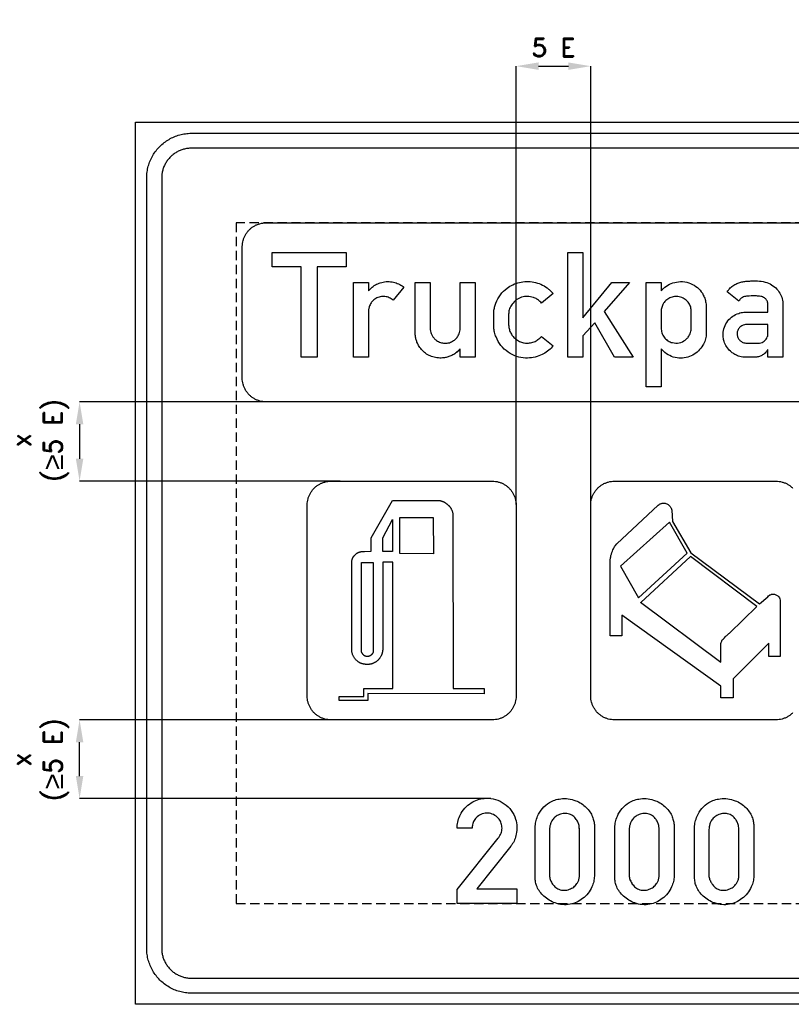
# Model space of a CAD drawing. Header units: millimetres. Extents: x -141 to 3170, y 1107 to 3747.
# Tile 1 of 10: x -141 to 1927, y 1107 to 3747. Entities that reach past the tile are written whole.
import ezdxf

# ---------------------------------------------------------------- set-up
doc = ezdxf.new("R2010")
doc.units = ezdxf.units.MM
doc.header["$LTSCALE"] = 5
doc.linetypes.add('ČÁRKOVANÁX2', pattern=[1.5, 1, -0.5])
doc.layers.add('Kóty', color=2, linetype='Continuous')
doc.layers.add('Značka', color=7, linetype='Continuous')
doc.styles.get("Standard").update_dxf_attribs({"font": 'romand.shx', "height": 50})
doc.dimstyles.get("Standard").update_dxf_attribs({"dimtxt": 50, "dimasz": 60, "dimexe": 0.18, "dimexo": 0.0625, "dimgap": 25, "dimtad": 1, "dimdec": 0, "dimzin": 0, "dimdsep": 46, "dimtxsty": 'Standard', "dimcen": 0.09, "dimadec": 0, "dimazin": 0, "dimtfac": 1, "dimtdec": 0, "dimtofl": 0, "dimtmove": 0, "dimatfit": 3, "dimfxl": 1, "dimtolj": 1, "dimtzin": 0, "dimarcsym": 0})

# ---------------------------------------------------------------- blocks, each defined once
blk = doc.blocks.new('*D1')
at = {"layer": 'Defpoints', "color": 0, "transparency": 16777216}
for p in [(1389.7, 3622.2), (1189.7, 2446.6), (1389.7, 2445.7)]:
    blk.add_point(p, dxfattribs=at)
at = {"layer": 'Kóty', "color": 0, "lineweight": -2, "transparency": 16777216}
for p, q in [((1189.7, 2446.7), (1189.7, 3622.4)), ((1249.7, 3622.2), (1329.7, 3622.2)), ((1389.7, 2445.8), (1389.7, 3622.4))]:
    blk.add_line(p, q, dxfattribs=at)
at = {"layer": 'Kóty', "color": 0, "transparency": 16777216}
for points in [[(1249.7, 3632.2), (1249.7, 3612.2), (1189.7, 3622.2)], [(1329.7, 3632.2), (1329.7, 3612.2), (1389.7, 3622.2)]]:
    blk.add_solid(points, dxfattribs=at)
at = {"layer": 'Kóty', "color": 0, "transparency": 16777216, "insert": (1289.7, 3672.2), "char_height": 50, "attachment_point": 5}
blk.add_mtext('\\A1;5 E', dxfattribs=at)

msp = doc.modelspace()

# ---------------------------------------------------------------- linework, layer by layer
at = {"layer": 'Kóty'}
for p, q in [((683.5, 2722.2), (19.5, 2722.2)), ((19.7, 2662.2), (19.7, 2569.7)), ((717.9, 2509.7), (19.5, 2509.7)), ((740.9, 1869.7), (19.5, 1869.7)), ((19.7, 1718.9), (19.7, 1809.7)), ((1121.6, 1658.9), (19.5, 1658.9))]:
    msp.add_line(p, q, dxfattribs=at)
for points in [[(9.7, 2662.2), (29.7, 2662.2), (19.7, 2722.2)], [(9.7, 2569.7), (29.7, 2569.7), (19.7, 2509.7)], [(9.7, 1809.7), (29.7, 1809.7), (19.7, 1869.7)], [(9.7, 1718.9), (29.7, 1718.9), (19.7, 1658.9)]]:
    msp.add_solid(points, dxfattribs=at)
at = {"layer": 'Značka', "color": 5}
for points in [[(169.7, 1107.2), (169.7, 3472.2), (3169.7, 3472.2), (3169.7, 1107.2), (169.7, 1107.2)], [(319.7, 1177.2), (3019.7, 1177.2)], [(3019.7, 1137.2), (319.7, 1137.2)]]:
    msp.add_lwpolyline(points, dxfattribs=at)
for points in [[(319.7, 1137.2), (319.2, 1137.2), (318.7, 1137.2, -0.03218), (303.3, 1138.3, -0.035443), (288, 1141.5, -0.036267), (273.3, 1146.4, -0.03442), (259.4, 1153.4, -0.033721), (246.5, 1162.1, -0.034085), (234.8, 1172.3, -0.034209), (224.5, 1184, -0.034229), (215.9, 1196.9, -0.034044), (209, 1210.8, -0.033412), (203.9, 1225.5, -0.034127), (200.7, 1240.8, -0.036745), (199.7, 1256.3), (199.7, 1256.7), (199.7, 1257.2), (199.7, 3322.2), (199.7, 3322.7), (199.7, 3323.1, -0.032181), (200.8, 3338.6, -0.035446), (203.9, 3353.9, -0.036271), (208.9, 3368.6, -0.034414), (215.9, 3382.5, -0.033711), (224.5, 3395.4, -0.034082), (234.8, 3407, -0.03421), (246.5, 3417.3, -0.034229), (259.4, 3426, -0.034026), (273.3, 3432.9, -0.033416), (288, 3437.9, -0.034113), (303.3, 3441.2, -0.036749), (318.7, 3442.2), (319.2, 3442.2), (319.7, 3442.2), (3019.7, 3442.2)], [(3019.7, 3402.2), (319.7, 3402.2), (319.4, 3402.2), (319.1, 3402.2, 0.032179), (308.7, 3401.5, 0.035442), (298.6, 3399.4, 0.03626), (288.8, 3396, 0.034424), (279.5, 3391.4, 0.033731), (270.9, 3385.6, 0.034079), (263.1, 3378.8, 0.034187), (256.3, 3371, 0.034232), (250.5, 3362.4, 0.034052), (245.9, 3353.1, 0.03342), (242.5, 3343.3, 0.034126), (240.4, 3333.1, 0.036746), (239.7, 3322.8), (239.7, 3322.5), (239.7, 3322.2), (239.7, 1257.2), (239.7, 1256.9), (239.7, 1256.6, 0.03218), (240.4, 1246.2, 0.035443), (242.5, 1236.1, 0.036267), (245.8, 1226.3, 0.03442), (250.5, 1217, 0.033721), (256.3, 1208.4, 0.034085), (263.1, 1200.6, 0.03421), (270.9, 1193.8, 0.034229), (279.5, 1188, 0.034044), (288.8, 1183.4, 0.033411), (298.6, 1180, 0.034128), (308.7, 1177.9, 0.036745), (319.1, 1177.2), (319.4, 1177.2), (319.7, 1177.2)], [(1031.8, 1377.2), (1031.8, 1414.6), (1141.4, 1552.5), (1143, 1554.5), (1144.5, 1556.6, 0.082998), (1150.4, 1569, 0.094407), (1151.7, 1582.8, 0.092139), (1148.9, 1595.2, 0.084044), (1141.8, 1606, 0.098141), (1129.4, 1615.6, 0.10606), (1114.4, 1619.7, 0.106181), (1099, 1617.7, 0.099958), (1085.6, 1609.8, 0.083729), (1077.2, 1600.1, 0.091643), (1072.7, 1588.4, 0.026143), (1072.1, 1584.1, 0.008691), (1071.7, 1579.7), (1031.8, 1579.7, -0.003372), (1031.9, 1583.5, -0.010133), (1032.1, 1587.3, -0.059428), (1035.5, 1604.1, -0.058237), (1042.6, 1619.8, -0.072157), (1056, 1637, -0.072214), (1073.6, 1649.7, -0.061496), (1090.5, 1656.7, -0.059927), (1108.6, 1659.4, -0.083063), (1134.4, 1656.3, -0.08705), (1157.9, 1644.9, -0.087766), (1176.8, 1626.8, -0.087799), (1188.2, 1603.5, -0.068487), (1191.8, 1583.6, -0.062418), (1190.1, 1563.3, -0.050694), (1185.7, 1548.3, -0.061835), (1178.2, 1534.8), (1176.7, 1532.7), (1175.1, 1530.7), (1084.2, 1417.2), (1191.7, 1417.2), (1191.7, 1377.2), (1031.8, 1377.2)], [(1031.8, 1377.2), (1031.8, 1414.6), (1141.4, 1552.5), (1143, 1554.5), (1144.5, 1556.6, 0.082992), (1150.4, 1569, 0.094408), (1151.7, 1582.8, 0.092133), (1148.9, 1595.2, 0.084044), (1141.8, 1606, 0.098138), (1129.4, 1615.6, 0.106049), (1114.4, 1619.7, 0.106164), (1099, 1617.7, 0.099955), (1085.6, 1609.8, 0.083723), (1077.2, 1600.1, 0.091646), (1072.7, 1588.4, 0.026142), (1072.1, 1584.1), (1071.7, 1579.7), (1031.8, 1579.7), (1031.9, 1583.5), (1032.1, 1587.3, -0.059426), (1035.5, 1604.1, -0.058239), (1042.6, 1619.8, -0.072154), (1056, 1637, -0.072221), (1073.6, 1649.7, -0.061478), (1090.5, 1656.7, -0.059941), (1108.6, 1659.4, -0.083066), (1134.4, 1656.3, -0.087047), (1157.9, 1644.9, -0.087768), (1176.8, 1626.8, -0.087798), (1188.2, 1603.5, -0.068484), (1191.8, 1583.6, -0.062419), (1190.1, 1563.3, -0.050692), (1185.7, 1548.3, -0.061839), (1178.2, 1534.8), (1176.7, 1532.7), (1175.1, 1530.7), (1084.2, 1417.2), (1191.7, 1417.2), (1191.7, 1377.2), (1031.8, 1377.2)], [(1240.7, 1576.1, -0.001996), (1240.7, 1578.6, -0.005987), (1240.7, 1581.1, -0.049016), (1242.5, 1596.4, -0.049991), (1247.4, 1611.2, -0.079535), (1260.2, 1632.4, -0.089092), (1279.1, 1648, -0.059799), (1293.6, 1654.7, -0.052001), (1309.2, 1658, -0.062014), (1329.6, 1658.1, -0.064515), (1349.3, 1653, -0.055445), (1364.6, 1645.4, -0.055496), (1377.8, 1634.6, -0.051109), (1387.5, 1623, -0.054889), (1394.5, 1609.6, -0.045217), (1398.1, 1598.1, -0.045982), (1399.5, 1586.1, -0.012285), (1399.6, 1582, -0.004098), (1399.5, 1577.8), (1399.5, 1455.8, -0.002287), (1399.5, 1453.3, -0.006861), (1399.5, 1450.8, -0.051764), (1397.6, 1436.2, -0.049681), (1392.8, 1422.3, -0.066785), (1382.4, 1404.8, -0.065906), (1367.7, 1390.6, -0.061086), (1352, 1381, -0.064132), (1334.3, 1375.5, -0.069654), (1314, 1374.5, -0.067458), (1294.2, 1378.9, -0.056815), (1278.2, 1386.4, -0.049577), (1264.1, 1397.3, -0.048061), (1253.4, 1408.8, -0.065887), (1245.7, 1422.3, -0.054764), (1242, 1434.6, -0.042374), (1240.7, 1447.4, -0.009275), (1240.6, 1451.6, -0.003129), (1240.7, 1455.8), (1240.7, 1576.1)], [(1240.7, 1576.1), (1240.7, 1578.6), (1240.7, 1581.1, -0.049016), (1242.5, 1596.4, -0.049997), (1247.4, 1611.2, -0.079532), (1260.2, 1632.4, -0.089088), (1279.1, 1648, -0.059795), (1293.6, 1654.7, -0.05202), (1309.2, 1658, -0.06202), (1329.6, 1658.1, -0.0645), (1349.3, 1653, -0.055439), (1364.6, 1645.4, -0.05549), (1377.8, 1634.6, -0.051119), (1387.5, 1623, -0.054897), (1394.5, 1609.6, -0.045222), (1398.1, 1598.1, -0.045982), (1399.5, 1586.1), (1399.6, 1582), (1399.5, 1577.8), (1399.5, 1455.8), (1399.5, 1453.3), (1399.5, 1450.8, -0.051763), (1397.6, 1436.2, -0.049682), (1392.8, 1422.3, -0.066791), (1382.4, 1404.8, -0.065906), (1367.7, 1390.6, -0.061098), (1352, 1381, -0.064142), (1334.3, 1375.5, -0.06966), (1314, 1374.5, -0.067449), (1294.2, 1378.9, -0.056808), (1278.2, 1386.4, -0.049588), (1264.1, 1397.3, -0.048052), (1253.4, 1408.8, -0.065882), (1245.7, 1422.3, -0.054769), (1242, 1434.6, -0.042376), (1240.7, 1447.4), (1240.6, 1451.6), (1240.7, 1455.8), (1240.7, 1576.1)], [(1454.3, 1576.1, -0.001996), (1454.3, 1578.6, -0.00589), (1454.3, 1581.1, -0.049016), (1456.2, 1596.4, -0.049984), (1461, 1611.2, -0.079543), (1473.9, 1632.4, -0.089089), (1492.8, 1648, -0.059795), (1507.2, 1654.7, -0.052001), (1522.9, 1658, -0.062014), (1543.3, 1658.1, -0.064512), (1563, 1653, -0.055445), (1578.2, 1645.4, -0.055487), (1591.4, 1634.6, -0.051096), (1601.1, 1623, -0.054889), (1608.1, 1609.6, -0.045227), (1611.7, 1598.1, -0.045982), (1613.1, 1586.1, -0.012315), (1613.2, 1582, -0.004127), (1613.1, 1577.8), (1613.1, 1455.8, -0.002384), (1613.2, 1453.3, -0.006959), (1613.1, 1450.8, -0.051781), (1611.3, 1436.2, -0.049689), (1606.5, 1422.3, -0.06679), (1596, 1404.8, -0.065911), (1581.4, 1390.6, -0.061089), (1565.6, 1381, -0.064136), (1548, 1375.5, -0.069655), (1527.6, 1374.5, -0.06746), (1507.8, 1378.9, -0.056817), (1491.8, 1386.4, -0.049581), (1477.7, 1397.3, -0.048067), (1467.1, 1408.8, -0.065881), (1459.3, 1422.3, -0.054754), (1455.6, 1434.6, -0.042355), (1454.3, 1447.4, -0.009246), (1454.3, 1451.6, -0.0031), (1454.3, 1455.8), (1454.3, 1576.1)], [(1454.3, 1576.1), (1454.3, 1578.6), (1454.3, 1581.1, -0.049016), (1456.2, 1596.4, -0.049989), (1461, 1611.2, -0.07954), (1473.9, 1632.4, -0.089085), (1492.8, 1648, -0.059791), (1507.2, 1654.7, -0.05202), (1522.9, 1658, -0.06202), (1543.3, 1658.1, -0.064497), (1563, 1653, -0.055439), (1578.2, 1645.4, -0.055481), (1591.4, 1634.6, -0.051107), (1601.1, 1623, -0.054897), (1608.1, 1609.6, -0.045232), (1611.7, 1598.1, -0.045982), (1613.1, 1586.1), (1613.2, 1582), (1613.1, 1577.8), (1613.1, 1455.8), (1613.2, 1453.3), (1613.1, 1450.8, -0.05178), (1611.3, 1436.2, -0.04969), (1606.5, 1422.3, -0.066796), (1596, 1404.8, -0.065911), (1581.4, 1390.6, -0.061101), (1565.6, 1381, -0.064146), (1548, 1375.5, -0.069661), (1527.6, 1374.5, -0.067451), (1507.8, 1378.9, -0.056811), (1491.8, 1386.4, -0.049592), (1477.7, 1397.3, -0.048058), (1467.1, 1408.8, -0.065876), (1459.3, 1422.3, -0.05476), (1455.6, 1434.6, -0.042358), (1454.3, 1447.4), (1454.3, 1451.6), (1454.3, 1455.8), (1454.3, 1576.1)], [(1668, 1576.1), (1668, 1578.6), (1668, 1581.1, -0.049016), (1669.8, 1596.4, -0.049989), (1674.7, 1611.2, -0.079536), (1687.5, 1632.4, -0.089088), (1706.4, 1648, -0.059795), (1720.9, 1654.7, -0.05202), (1736.5, 1658, -0.06202), (1756.9, 1658.1, -0.064497), (1776.6, 1653, -0.055442), (1791.9, 1645.4, -0.055485), (1805.1, 1634.6, -0.051113), (1814.7, 1623, -0.054897), (1821.8, 1609.6, -0.045241), (1825.3, 1598.1, -0.045982), (1826.8, 1586.1), (1826.9, 1582), (1826.8, 1577.8), (1826.8, 1455.8), (1826.8, 1453.3), (1826.8, 1450.8, -0.05178), (1824.9, 1436.2, -0.049698), (1820.1, 1422.3, -0.066801), (1809.7, 1404.8, -0.065902), (1795, 1390.6, -0.061101), (1779.2, 1381, -0.064142), (1761.6, 1375.5, -0.069661), (1741.3, 1374.5, -0.067451), (1721.5, 1378.9, -0.056811), (1705.5, 1386.4, -0.049588), (1691.4, 1397.3, -0.048052), (1680.7, 1408.8, -0.065882), (1673, 1422.3, -0.054769), (1669.3, 1434.6, -0.042358), (1668, 1447.4), (1667.9, 1451.6), (1668, 1455.8), (1668, 1576.1)], [(1279.1, 1576.1), (1279.1, 1455.8, 0.003198), (1279.1, 1454.1, 0.009625), (1279.1, 1452.4, 0.073875), (1281.1, 1442, 0.059508), (1285.8, 1432.3, 0.070715), (1293.7, 1422.4, 0.094563), (1304.2, 1415.6, 0.108378), (1318.2, 1412.9, 0.08755), (1332.6, 1415.6, 0.078168), (1344, 1421.6, 0.088176), (1352.7, 1430.7, 0.061775), (1356.8, 1438.3, 0.061185), (1358.9, 1446.7, 0.025191), (1359.3, 1451.2, 0.008387), (1359.4, 1455.8), (1359.4, 1576.1, 0.005526), (1359.1, 1580.1, 0.016481), (1358.7, 1584, 0.058306), (1356, 1593.9, 0.064715), (1351, 1602.9, 0.088101), (1341.5, 1612.4, 0.09791), (1329.3, 1617.9, 0.099875), (1315.7, 1618.8, 0.088284), (1302.5, 1614.6, 0.074153), (1292.9, 1608, 0.075687), (1285.7, 1599, 0.052591), (1282.1, 1591.4, 0.046078), (1280, 1583.3, 0.014325), (1279.5, 1579.7), (1279.1, 1576.1)], [(1279.1, 1576.1), (1279.1, 1455.8), (1279.1, 1454.1), (1279.1, 1452.4, 0.073874), (1281.1, 1442.1, 0.059512), (1285.8, 1432.4, 0.070716), (1293.7, 1422.4, 0.09458), (1304.2, 1415.6, 0.108401), (1318.2, 1412.9, 0.087556), (1332.6, 1415.6, 0.078164), (1344, 1421.6, 0.088166), (1352.7, 1430.7, 0.061773), (1356.8, 1438.3, 0.061184), (1358.9, 1446.7, 0.025184), (1359.3, 1451.2), (1359.4, 1455.8), (1359.4, 1576.1), (1359.1, 1580.1), (1358.7, 1584, 0.058309), (1356, 1593.9, 0.064732), (1351, 1602.9, 0.088099), (1341.5, 1612.4, 0.097895), (1329.3, 1617.9, 0.099846), (1315.7, 1618.8, 0.088272), (1302.5, 1614.6, 0.07416), (1292.9, 1608, 0.075678), (1285.7, 1599, 0.052604), (1282.1, 1591.4, 0.046084), (1280, 1583.3), (1279.5, 1579.7), (1279.1, 1576.1)], [(1492.8, 1576.1), (1492.8, 1455.8, 0.003198), (1492.7, 1454.1, 0.009625), (1492.8, 1452.4, 0.073864), (1494.7, 1442, 0.059529), (1499.4, 1432.3, 0.070723), (1507.4, 1422.4, 0.094557), (1517.9, 1415.6, 0.10838), (1531.9, 1412.9, 0.087548), (1546.3, 1415.6, 0.078159), (1557.6, 1421.6, 0.088184), (1566.3, 1430.7, 0.061762), (1570.4, 1438.3, 0.061185), (1572.5, 1446.7, 0.025191), (1572.9, 1451.2, 0.008387), (1573, 1455.8), (1573, 1576.1, 0.005464), (1572.7, 1580.1, 0.016481), (1572.3, 1584, 0.058317), (1569.7, 1593.9, 0.064705), (1564.7, 1602.9, 0.088088), (1555.2, 1612.4, 0.097903), (1542.9, 1617.9, 0.099874), (1529.3, 1618.8, 0.08829), (1516.2, 1614.6, 0.074147), (1506.5, 1608, 0.075671), (1499.3, 1599, 0.052579), (1495.7, 1591.4, 0.046064), (1493.6, 1583.3, 0.014292), (1493.1, 1579.7), (1492.8, 1576.1)], [(1492.8, 1576.1), (1492.8, 1455.8), (1492.7, 1454.1), (1492.8, 1452.4, 0.073863), (1494.7, 1442.1, 0.059533), (1499.4, 1432.4, 0.070724), (1507.4, 1422.4, 0.094574), (1517.9, 1415.6, 0.108403), (1531.9, 1412.9, 0.087554), (1546.3, 1415.6, 0.078155), (1557.6, 1421.6, 0.088174), (1566.3, 1430.7, 0.06176), (1570.4, 1438.3, 0.061184), (1572.5, 1446.7, 0.025184), (1572.9, 1451.2), (1573, 1455.8), (1573, 1576.1), (1572.7, 1580.1), (1572.3, 1584, 0.058321), (1569.7, 1593.9, 0.064723), (1564.7, 1602.9, 0.088086), (1555.2, 1612.4, 0.097888), (1542.9, 1617.9, 0.099845), (1529.3, 1618.8, 0.088277), (1516.2, 1614.6, 0.074153), (1506.5, 1608, 0.075662), (1499.3, 1599, 0.052591), (1495.7, 1591.4, 0.04607), (1493.6, 1583.3), (1493.1, 1579.7), (1492.8, 1576.1)], [(1706.4, 1576.1), (1706.4, 1455.8), (1706.4, 1454.1), (1706.4, 1452.4, 0.073874), (1708.4, 1442.1, 0.059522), (1713.1, 1432.4, 0.070724), (1721, 1422.4, 0.094584), (1731.5, 1415.6, 0.108403), (1745.5, 1412.9, 0.087554), (1759.9, 1415.6, 0.078161), (1771.3, 1421.6, 0.088166), (1780, 1430.7, 0.06176), (1784.1, 1438.3, 0.061184), (1786.2, 1446.7), (1786.6, 1451.2), (1786.7, 1455.8), (1786.7, 1576.1), (1786.4, 1580.1), (1786, 1584, 0.058333), (1783.3, 1593.9, 0.064723), (1778.3, 1602.9, 0.088092), (1768.8, 1612.4, 0.097895), (1756.6, 1617.9, 0.099846), (1743, 1618.8, 0.088275), (1729.8, 1614.6, 0.074165), (1720.2, 1608, 0.075678), (1712.9, 1599, 0.052591), (1709.3, 1591.4, 0.04607), (1707.3, 1583.3), (1706.8, 1579.7), (1706.4, 1576.1)]]:
    msp.add_lwpolyline(points, format="xyb", dxfattribs=at)
at = {"layer": 'Značka', "color": 6, "linetype": 'ČÁRKOVANÁX2', "ltscale": 5}
msp.add_lwpolyline([(2899.7, 3202.2), (439.7, 3202.2), (439.7, 1377.2), (2899.7, 1377.2), (2899.7, 3202.2)], dxfattribs=at)
at = {"layer": 'Značka', "color": 251}
for points in [[(519.7, 2722.2), (519.4, 2722.2), (519.2, 2722.2, -0.032173), (510.9, 2722.8, -0.035436), (502.8, 2724.5, -0.036272), (494.9, 2727.1, -0.034415), (487.5, 2730.9, -0.033736), (480.6, 2735.5, -0.034083), (474.4, 2740.9, -0.034211), (468.9, 2747.2, -0.034226), (464.3, 2754, -0.034036), (460.6, 2761.5, -0.033407), (458, 2769.3, -0.034127), (456.2, 2777.4, -0.036742), (455.7, 2785.7), (455.7, 2785.9), (455.7, 2786.2), (455.7, 3138.2), (455.7, 3138.4), (455.7, 3138.7, -0.03218), (456.3, 3147, -0.035438), (458, 3155.1, -0.036265), (460.6, 3162.9, -0.034426), (464.3, 3170.3, -0.033705), (468.9, 3177.2, -0.034061), (474.4, 3183.4, -0.034223), (480.6, 3188.9, -0.034229), (487.5, 3193.5, -0.034063), (495, 3197.2, -0.033412), (502.8, 3199.9, -0.034112), (510.9, 3201.6, -0.036753), (519.2, 3202.2), (519.4, 3202.2), (519.7, 3202.2), (2819.7, 3202.2)], [(753.8, 2842.2), (753.8, 3042.3), (794, 3042.3), (794, 3020.1), (797.4, 3023.7), (800.8, 3027.2, -0.059425), (812.4, 3035.7, -0.056248), (825.7, 3041.4, -0.061459), (841.3, 3044.6, -0.062526), (857.1, 3043.8, -0.056656), (871.3, 3039.9, -0.054486), (884.2, 3033.1), (886.6, 3031.6), (889, 3029.9), (860.5, 2994.6), (857.8, 2996.6), (855, 2998.5, 0.073537), (844, 3003.4, 0.081608), (832, 3004.7, 0.089317), (819.3, 3002.2, 0.087658), (808.3, 2995.6, 0.074691), (800.8, 2987.3, 0.06977), (796, 2977.3, 0.02807), (794.9, 2973.4, 0.034189), (794.2, 2969.5, 0.010138), (794.1, 2968.1, 0.003386), (794, 2966.6), (794, 2842.2), (753.8, 2842.2)], [(1079.5, 3042.3), (1079.5, 2842.2), (1039.6, 2842.2), (1039.6, 2864.2), (1035.8, 2860.4, -0.012636), (1032, 2856.8, -0.040899), (1022.6, 2849.6, -0.050594), (1012.1, 2844.3, -0.044083), (1002.5, 2841.4, -0.036416), (992.5, 2840, -0.051778), (977.5, 2840.3, -0.059753), (963, 2844, -0.060317), (949.8, 2850.5, -0.057515), (938.6, 2859.9, -0.051901), (930.1, 2870.3, -0.051171), (924, 2882.3, -0.03651), (921.1, 2891, -0.04011), (919.6, 2900, -0.006776), (919.4, 2902), (919.3, 2903.9), (919.3, 3042.3), (959.5, 3042.3), (959.5, 2918.9, 0.003939), (959.4, 2917.4, 0.011779), (959.5, 2915.8, 0.072605), (961, 2907.8, 0.052956), (964.5, 2900.2, 0.052693), (969.6, 2892.8, 0.06009), (976.3, 2886.8, 0.079299), (986.7, 2881.5, 0.076678), (998.4, 2879.5, 0.081961), (1011, 2880.9, 0.086431), (1022.2, 2886.4, 0.070436), (1029.9, 2893.2, 0.062495), (1035.5, 2901.8, 0.045098), (1038.1, 2908.3, 0.056317), (1039.4, 2915, 0.008538), (1039.5, 2916.2, 0.002774), (1039.5, 2917.5), (1039.5, 3042.3), (1079.5, 3042.3)], [(1288.6, 2872.4), (1286.1, 2869.4), (1283.6, 2866.5, -0.058238), (1270.5, 2855.4, -0.050305), (1255.3, 2847.3, -0.057727), (1235.7, 2841.2, -0.060684), (1215.2, 2839.8, -0.074223), (1190.5, 2844.2, -0.075684), (1168.1, 2855.7, -0.07754), (1149, 2873.5, -0.072823), (1136.1, 2896.2, -0.04015), (1131.8, 2908.7, -0.047417), (1129.8, 2921.6, -0.005019), (1129.7, 2923.3), (1129.7, 2925), (1129.7, 2961.2), (1129.8, 2963), (1130, 2964.8, -0.030833), (1132.1, 2976.2, -0.033328), (1135.6, 2987.2, -0.072565), (1147.5, 3009.2, -0.076162), (1165.4, 3026.8, -0.057163), (1181, 3036.4, -0.052825), (1198.4, 3042.3, -0.054886), (1217.7, 3045, -0.058021), (1237.1, 3043.2, -0.058227), (1255.8, 3037.4, -0.055255), (1272.7, 3027.5, -0.029566), (1280.2, 3021.6, -0.03528), (1286.8, 3014.7), (1287.8, 3013.5), (1288.8, 3012.3), (1258, 2986.8), (1255.7, 2989.3), (1253.3, 2991.7, 0.054717), (1245.2, 2997.8, 0.053212), (1236, 3002, 0.082153), (1220.1, 3004.9, 0.087304), (1204.3, 3002.5, 0.08747), (1190.1, 2995.4, 0.079816), (1178.9, 2983.9, 0.070349), (1172.3, 2972.3, 0.08861), (1169.8, 2959.4, 0.006589), (1169.7, 2958.2, 0.002248), (1169.7, 2957.1), (1169.7, 2927.7), (1169.8, 2927), (1169.9, 2926.3, 0.014082), (1170.5, 2921.2, 0.025938), (1171.6, 2916.2, 0.063645), (1175.5, 2906.1, 0.057797), (1181.9, 2897.2, 0.062193), (1190.7, 2889, 0.06414), (1201.3, 2883.3, 0.058228), (1211.7, 2880.3, 0.057221), (1222.5, 2879.8, 0.065843), (1234.7, 2882, 0.071398), (1245.8, 2887.4, 0.032137), (1250.7, 2891, 0.020846), (1255.2, 2895), (1256.7, 2896.5), (1258.1, 2897.9), (1288.6, 2872.4)], [(1538.6, 2762.2), (1538.6, 3042.2), (1578.6, 3042.2), (1578.6, 3020.2), (1581.6, 3023.4, -0.012274), (1584.8, 3026.5, -0.070977), (1600.9, 3037.5, -0.075953), (1619.6, 3043.5, -0.087179), (1641.5, 3044.1, -0.085944), (1662.5, 3037.1, -0.080679), (1679.3, 3025.3, -0.08413), (1691.3, 3008.7, -0.051004), (1696.2, 2996.8, -0.041497), (1698.7, 2984.3), (1698.9, 2982.7), (1699.1, 2981.2), (1699.1, 2905.7, -0.00228), (1699.2, 2904.1, -0.006774), (1699.2, 2902.5, -0.076213), (1696.5, 2887.6, -0.059249), (1690, 2873.8, -0.068117), (1678.3, 2858.7, -0.073724), (1663, 2847.6, -0.075627), (1645.2, 2840.9, -0.076003), (1626.1, 2839.7, -0.07973), (1606.1, 2844.2, -0.079497), (1588.7, 2854.5, -0.022988), (1584.6, 2858, -0.024601), (1580.9, 2861.9), (1579.7, 2863.3), (1578.6, 2864.7), (1578.5, 2762.2), (1538.6, 2762.2)], [(1864.6, 2842.2), (1864.6, 2863, -0.005723), (1862.8, 2860.2, -0.017438), (1860.9, 2857.5, -0.039281), (1856.9, 2853.2, -0.035828), (1852.3, 2849.4, -0.060177), (1843.9, 2844.7, -0.077991), (1834.7, 2842.5, -0.014353), (1832.6, 2842.3, -0.004781), (1830.6, 2842.2), (1803.5, 2842.2), (1802.2, 2842.2), (1800.9, 2842.2, -0.039426), (1793.3, 2843.1, -0.036766), (1785.9, 2845.1, -0.049511), (1775.9, 2849.4, -0.046914), (1766.9, 2855.7, -0.065508), (1756.1, 2867, -0.069537), (1748.6, 2880.8, -0.055291), (1745.4, 2892.4, -0.05338), (1744.7, 2904.4, -0.079724), (1748.2, 2922.8, -0.083378), (1757.4, 2939.1, -0.07966), (1770.3, 2951.6, -0.074377), (1786.3, 2959.5, -0.032361), (1792.9, 2961.4, -0.039897), (1799.7, 2962.4), (1801.9, 2962.5), (1804.1, 2962.5), (1864.7, 2962.5), (1864.7, 2984.2, 0.004545), (1864.6, 2985.6, 0.013713), (1864.4, 2987, 0.097535), (1861.2, 2994.8, 0.100802), (1855.3, 3000.8, 0.115416), (1845.2, 3005.1, 0.041489), (1834, 3006.1, 0.010065), (1824.3, 3006.3, 0.009938), (1814.7, 3006, 0.038428), (1804.1, 3004.9, 0.106446), (1794.6, 3001.1, 0.056403), (1791.2, 2998.3, 0.053466), (1788.4, 2994.9, 0.012374), (1787.7, 2993.7), (1787, 2992.5), (1755.4, 3017.3), (1757.5, 3020.2, -0.012928), (1759.7, 3023.1, -0.055263), (1768.3, 3031.5, -0.053324), (1778.6, 3037.9, -0.045313), (1789.1, 3042.2, -0.035866), (1800.1, 3044.7, -0.024225), (1810.7, 3045.9, -0.011706), (1821.5, 3046.4, -0.02804), (1841.9, 3046, -0.066266), (1861.6, 3041.9, -0.075914), (1878.2, 3033.5, -0.077632), (1891.8, 3020.5, -0.069941), (1900.2, 3006.4, -0.07329), (1904.3, 2990.7, -0.010251), (1904.6, 2987.9, -0.003422), (1904.8, 2985), (1904.8, 2842.2), (1864.6, 2842.2)], [(1578.5, 2966), (1578.5, 2919.2), (1578.5, 2918.1, 0.005766), (1578.6, 2916.9, 0.083597), (1581.5, 2904.3, 0.086716), (1588.5, 2893.3, 0.083559), (1597.4, 2885.5, 0.082166), (1608.4, 2881, 0.113782), (1626.6, 2880.6, 0.120309), (1643, 2888, 0.064964), (1649.7, 2894.3, 0.054065), (1654.7, 2901.9, 0.044645), (1657.4, 2908.2, 0.063842), (1658.7, 2914.8, 0.0111), (1658.8, 2916.2, 0.00378), (1658.8, 2917.6), (1658.8, 2966.4, 0.003348), (1658.8, 2968, 0.010042), (1658.7, 2969.7, 0.090542), (1655.5, 2981.6, 0.08375), (1648.3, 2991.9, 0.093521), (1637, 3000.5, 0.09352), (1623.5, 3004.5, 0.084874), (1610.7, 3004.1, 0.083756), (1598.8, 2999.5, 0.083357), (1588.7, 2991.5, 0.085731), (1581.8, 2980.7, 0.040589), (1579.8, 2975.3, 0.04051), (1578.8, 2969.7, 0.009839), (1578.6, 2967.9, 0.003259), (1578.5, 2966)], [(1864.6, 2929.9), (1807.9, 2929.9), (1806.4, 2929.8), (1804.9, 2929.6, 0.059818), (1798.1, 2927.9, 0.073875), (1792, 2924.5, 0.097427), (1785.8, 2918, 0.097492), (1782.6, 2909.6, 0.092826), (1782.3, 2901.2, 0.087061), (1785, 2893.2, 0.077273), (1789.4, 2887.1, 0.084525), (1795.3, 2882.7, 0.055376), (1800.1, 2880.9, 0.040517), (1805.2, 2879.9), (1806.6, 2879.8), (1807.9, 2879.6), (1840.2, 2879.6), (1841.3, 2879.7), (1842.3, 2879.8, 0.065742), (1848.9, 2881.6, 0.074581), (1854.8, 2885, 0.076261), (1859.7, 2890, 0.061157), (1863, 2896.2, 0.030201), (1864, 2898.7, 0.049488), (1864.5, 2901.3, 0.01513), (1864.5, 2902.2, 0.005049), (1864.6, 2903.2), (1864.6, 2929.9)], [(693.7, 1869.7), (693.4, 1869.7), (693.2, 1869.7, -0.032173), (684.9, 1870.3, -0.035434), (676.8, 1872, -0.03627), (669, 1874.6, -0.034419), (661.5, 1878.4, -0.033722), (654.7, 1883, -0.034075), (648.4, 1888.4, -0.034198), (642.9, 1894.7, -0.034241), (638.4, 1901.6, -0.034039), (634.6, 1909, -0.033426), (632, 1916.8, -0.034127), (630.2, 1924.9, -0.036738), (629.7, 1933.2), (629.7, 1933.4), (629.7, 1933.7), (629.7, 2445.7), (629.7, 2445.9), (629.7, 2446.2, -0.032173), (630.3, 2454.5, -0.035434), (632, 2462.6, -0.036277), (634.6, 2470.4, -0.034413), (638.4, 2477.8, -0.03374), (643, 2484.7, -0.034076), (648.4, 2490.9, -0.034203), (654.7, 2496.4, -0.034241), (661.5, 2501, -0.034029), (669, 2504.7, -0.033421), (676.8, 2507.4, -0.034127), (684.9, 2509.1, -0.036738), (693.2, 2509.7), (693.4, 2509.7), (693.7, 2509.7), (1125.7, 2509.7), (1125.9, 2509.7), (1126.2, 2509.7, -0.032173), (1134.5, 2509.1, -0.035434), (1142.6, 2507.4, -0.036277), (1150.4, 2504.8, -0.034413), (1157.8, 2501, -0.03374), (1164.7, 2496.4, -0.034076), (1170.9, 2490.9, -0.034203), (1176.4, 2484.7, -0.034241), (1181, 2477.8, -0.034029), (1184.7, 2470.4, -0.033421), (1187.4, 2462.6, -0.034127), (1189.1, 2454.5, -0.036738), (1189.7, 2446.2), (1189.7, 2445.9), (1189.7, 2445.7), (1189.7, 1933.7), (1189.7, 1933.4), (1189.7, 1933.2, -0.032174), (1189.1, 1924.9, -0.035437), (1187.4, 1916.8, -0.036274), (1184.8, 1909, -0.034413), (1181, 1901.6, -0.033732), (1176.4, 1894.7, -0.034081), (1170.9, 1888.4, -0.03422), (1164.7, 1882.9, -0.034229), (1157.8, 1878.4, -0.034029), (1150.4, 1874.6, -0.033407), (1142.6, 1872, -0.03412), (1134.5, 1870.3, -0.036746), (1126.2, 1869.7), (1125.9, 1869.7), (1125.7, 1869.7), (693.7, 1869.7)], [(1453.7, 1869.7), (1453.4, 1869.7), (1453.2, 1869.7, -0.032173), (1444.9, 1870.3, -0.035434), (1436.8, 1872, -0.03627), (1429, 1874.6, -0.034419), (1421.5, 1878.4, -0.033722), (1414.7, 1883, -0.034075), (1408.4, 1888.4, -0.034198), (1402.9, 1894.7, -0.034241), (1398.4, 1901.6, -0.034039), (1394.6, 1909, -0.033426), (1392, 1916.8, -0.034127), (1390.2, 1924.9, -0.036738), (1389.7, 1933.2), (1389.7, 1933.4), (1389.7, 1933.7), (1389.7, 2445.7), (1389.7, 2445.9), (1389.7, 2446.2, -0.032173), (1390.3, 2454.5, -0.035434), (1392, 2462.6, -0.036277), (1394.6, 2470.4, -0.034413), (1398.4, 2477.8, -0.03374), (1403, 2484.7, -0.034076), (1408.4, 2490.9, -0.034203), (1414.7, 2496.4, -0.034241), (1421.5, 2501, -0.034029), (1429, 2504.7, -0.033421), (1436.8, 2507.4, -0.034127), (1444.9, 2509.1, -0.036738), (1453.2, 2509.7), (1453.4, 2509.7), (1453.7, 2509.7), (1885.7, 2509.7), (1885.9, 2509.7), (1886.2, 2509.7, -0.032173), (1894.5, 2509.1, -0.035434), (1902.6, 2507.4, -0.036277), (1910.4, 2504.8, -0.034413), (1917.8, 2501, -0.03374), (1924.7, 2496.4, -0.034076), (1930.9, 2490.9, -0.034203)], [(1103.8, 1939.5), (791.8, 1940), (791.8, 1921.7), (715.6, 1921.7), (715.6, 1932.5), (781.5, 1932.5), (781.5, 1954.1), (859.1, 1954.1), (859.1, 2292.3), (832.3, 2292.3), (832.3, 2061.2), (832.3, 2058.9), (832.3, 2058.7), (832.3, 2058.6), (832.1, 2057.8), (832, 2056.9), (831.9, 2056.1), (831.9, 2055.4), (831.8, 2054.6), (831.7, 2053.9), (831.7, 2053.3), (831.6, 2052.8), (831.5, 2052.1), (831.4, 2051.4), (831.1, 2050.1), (830.9, 2048.9), (830.6, 2047.9), (830.2, 2046.8), (829.8, 2045.8), (829.4, 2044.7), (829.1, 2043.9), (828.7, 2043), (828.1, 2042), (827.6, 2041), (826.9, 2039.7), (826.2, 2038.4), (825.5, 2037.3), (824.8, 2036.3), (824.1, 2035.3), (823.4, 2034.4), (822.8, 2033.6), (822.2, 2032.9), (821.4, 2032), (820.5, 2031.2), (819.5, 2030), (818.4, 2028.9), (817.4, 2028), (816.3, 2027.1), (815.3, 2026.3), (814.2, 2025.5), (813.3, 2025), (812.4, 2024.4), (811.3, 2023.8), (810.2, 2023.2), (808.8, 2022.4), (807.4, 2021.6, -0.016153), (806.2, 2021.1), (805, 2020.6), (803.8, 2020.2), (802.6, 2019.8), (801.7, 2019.6, -0.011479), (800.7, 2019.3, -0.010855), (799.6, 2019.1), (798.4, 2018.9), (796.6, 2018.7, -0.011278), (794.8, 2018.4, -0.012123), (793.3, 2018.3, -0.01035), (791.8, 2018.2, -0.009292), (790.3, 2018.2, -0.008924), (788.8, 2018.3, -0.008189), (787.6, 2018.4, -0.01028), (786.4, 2018.5, -0.009008), (784.9, 2018.7), (783.4, 2018.9), (781.5, 2019.2, -0.015196), (779.6, 2019.5, -0.018114), (778, 2019.9, -0.013521), (776.4, 2020.4, -0.011874), (774.8, 2020.9, -0.012614), (773.2, 2021.6), (772, 2022.1), (770.8, 2022.8, -0.014635), (769.3, 2023.6), (767.8, 2024.6), (766.3, 2025.6), (764.9, 2026.8), (763.7, 2027.8), (762.5, 2028.8), (761.4, 2029.9), (760.3, 2031), (759.4, 2032), (758.6, 2032.9), (757.5, 2034.1), (756.6, 2035.4), (755.5, 2036.9), (754.6, 2038.4), (753.9, 2039.7), (753.2, 2041), (752.5, 2042.3), (752, 2043.6), (751.5, 2044.7), (751.2, 2045.8), (750.8, 2047.1), (750.4, 2048.5), (750, 2049.8), (749.6, 2051), (749.4, 2052.2), (749.3, 2053.3), (749.2, 2054.5), (749.1, 2055.6), (749.1, 2056.6), (749, 2057.5), (749, 2058.7), (749, 2059.8), (749, 2061), (749, 2062.1), (749, 2063), (749, 2063.9), (749, 2064.8), (749, 2065.7), (749, 2066.4), (749, 2067), (749, 2067.8), (749, 2068.5), (749, 2068.6), (749, 2068.7), (749, 2279.7), (749, 2286.7), (749, 2286.8), (749, 2287), (749, 2288), (749, 2289.1), (749, 2290), (749.1, 2291), (749.1, 2291.9), (749.2, 2292.9), (749.2, 2293.6), (749.3, 2294.3), (749.4, 2295.2), (749.5, 2296.1), (749.7, 2297.3), (749.9, 2298.5), (750.2, 2299.6), (750.4, 2300.6), (750.7, 2301.6), (751.1, 2302.6), (751.4, 2303.4), (751.8, 2304.2, -0.016588), (752.2, 2305.1, -0.023064), (752.8, 2306, -0.015302), (753.3, 2306.6), (753.8, 2307.3), (754.3, 2307.9), (754.7, 2308.4), (755.2, 2309), (755.6, 2309.6), (756, 2310), (756.4, 2310.5), (757, 2311), (757.5, 2311.6), (758.6, 2312.7, -0.015439), (759.7, 2313.9, -0.017871), (760.7, 2314.8, -0.013473), (761.7, 2315.6, -0.012031), (762.8, 2316.4, -0.013572), (764, 2317.1, -0.012757), (764.9, 2317.6, -0.015699), (765.8, 2318.1, -0.015304), (767.1, 2318.6), (768.3, 2319.1), (769.5, 2319.6, -0.014859), (770.7, 2320, -0.015035), (771.7, 2320.2, -0.011316), (772.7, 2320.5, -0.009865), (773.6, 2320.6, -0.010843), (774.6, 2320.8, -0.008333), (775.4, 2320.9, -0.006634), (776.2, 2320.9, -0.007127), (777.1, 2321, -0.009003), (777.9, 2321), (778, 2321), (778.2, 2321), (783.4, 2321.5), (800.8, 2321.9), (800.8, 2358.1), (858.6, 2457.7), (985.7, 2457.7), (985.8, 2457.7), (985.9, 2457.6), (986.6, 2457.3), (987.4, 2457.1), (988.1, 2456.9), (988.8, 2456.6), (989.5, 2456.4), (990.2, 2456.2), (990.8, 2456), (991.3, 2455.9), (992, 2455.6), (992.7, 2455.3, -0.018089), (993.8, 2454.9), (994.8, 2454.3), (995.7, 2453.9), (996.6, 2453.4), (997.5, 2453), (998.4, 2452.5), (999, 2452.1), (999.7, 2451.7), (1000.4, 2451.2), (1001.2, 2450.6), (1002.1, 2450), (1003.1, 2449.3), (1003.8, 2448.7), (1004.5, 2448.2), (1005.2, 2447.6), (1005.8, 2447), (1006.4, 2446.6), (1006.9, 2446.1), (1007.6, 2445.6), (1008.3, 2445, -0.019757), (1009.1, 2444.2), (1009.9, 2443.3), (1010.6, 2442.6), (1011.3, 2441.9), (1011.9, 2441.1), (1012.5, 2440.4), (1013, 2439.8), (1013.4, 2439.1), (1013.9, 2438.3), (1014.4, 2437.5), (1015.2, 2436.1), (1016, 2434.7), (1016.6, 2433.5), (1017.2, 2432.3), (1017.7, 2431.1), (1018.2, 2429.8), (1018.5, 2428.8), (1018.9, 2427.8), (1019.2, 2426.6), (1019.5, 2425.3), (1019.7, 2424.1), (1019.9, 2422.9), (1020, 2421.9), (1020.1, 2420.9), (1020.2, 2420), (1020.3, 2419), (1020.4, 2418.2), (1020.4, 2417.4), (1020.5, 2416.5), (1020.5, 2415.7), (1020.5, 2415.6), (1020.5, 2415.4), (1021, 1954.1), (1103.8, 1954.1), (1103.8, 1940), (1103.8, 1939.5)], [(1601.7, 2442.7), (1602.3, 2442), (1602.8, 2441.4, -0.037116), (1604.1, 2439.2), (1605.2, 2436.9), (1606.1, 2434.4), (1607, 2431.7), (1609.2, 2401.3), (1657.8, 2317.4), (1842.4, 2180.4), (1864, 2199.8), (1866.3, 2201.8), (1868.8, 2203.7, -0.037655), (1871.5, 2205.3, -0.045771), (1874.5, 2206.4, -0.049678), (1877.5, 2206.9, -0.053061), (1880.6, 2206.9, -0.060785), (1884.3, 2206, -0.043663), (1887.8, 2204.3, -0.04479), (1891.1, 2202, -0.065869), (1893.8, 2199.2, -0.091119), (1896.4, 2193.8, -0.027407), (1897.7, 2187.6), (1897.7, 2039.6), (1866.7, 2039.6), (1866.7, 2074.9), (1771.7, 1979.9), (1771.7, 1929.1), (1738.5, 1929.1), (1738.5, 1960.1), (1472.6, 2150), (1472.6, 2094.8), (1441.7, 2094.8), (1441.7, 2287.6), (1441.7, 2290), (1441.7, 2292.3), (1441.7, 2292.4), (1441.7, 2292.5), (1442, 2295.2), (1442.2, 2297.8), (1442.8, 2304, -0.03325), (1443.8, 2310.1, -0.023667), (1445, 2314.1), (1446.3, 2318), (1447.7, 2321.8), (1449.2, 2325.6), (1450.6, 2328.6), (1452.1, 2331.5, -0.028423), (1455.5, 2336.7), (1459.4, 2341.7), (1570.5, 2445), (1573, 2446.9, -0.035431), (1575.7, 2448.5, -0.04085), (1578.3, 2449.6, -0.033768), (1581.2, 2450.3, -0.086992), (1589.4, 2450.4, -0.123156), (1596.8, 2447.3, -0.047466), (1599.4, 2445.1), (1601.7, 2442.7)], [(1524, 2184.8), (1523.5, 2185.4), (1738, 2024.1), (1738, 2058.9), (1738, 2065.6, -0.021105), (1738.5, 2072.3, -0.030738), (1739.2, 2076.8, -0.057366), (1740.7, 2081, -0.044123), (1742.4, 2083.9), (1744.6, 2086.5), (1747.8, 2089.9), (1751.2, 2093.2), (1752.9, 2094.8), (1754.5, 2096.3), (1756.8, 2098.4), (1759.1, 2100.4), (1760.1, 2101.5), (1761.2, 2102.6), (1835.3, 2173.9), (1656.7, 2308), (1524, 2184.8)], [(806.9, 2291.9), (806.9, 2057.9), (806.9, 2053.7), (806.9, 2053.6), (806.9, 2053.5), (806.7, 2053), (806.6, 2052.4), (806.5, 2051.9), (806.4, 2051.5), (806.3, 2051), (806.2, 2050.5), (806.1, 2050.2), (805.9, 2049.9), (805.8, 2049.5), (805.6, 2049.1), (805.5, 2049.1), (805.5, 2049), (805.5, 2048.9), (805.4, 2048.9), (805.4, 2048.7), (805.3, 2048.6), (805.2, 2048.3), (805.1, 2048), (804.8, 2047.6), (804.6, 2047.2), (804.3, 2046.8), (804, 2046.4), (803.7, 2046.1), (803.5, 2045.9), (803.1, 2045.6), (802.8, 2045.3), (802.7, 2045.3), (802.7, 2045.2), (802.6, 2045.2), (802.5, 2045.1), (802.4, 2044.9), (802.3, 2044.7), (801.9, 2044.4), (801.6, 2044), (801.1, 2043.5), (800.6, 2043), (800, 2042.6), (799.5, 2042.2), (799.1, 2041.9), (798.6, 2041.6), (798.1, 2041.3), (797.5, 2041, -0.040775), (796.1, 2040.5, -0.018422), (794.7, 2040.2, -0.00994), (793.5, 2039.9, -0.017178), (792.3, 2039.8, -0.019936), (791.1, 2039.7, -0.018832), (789.9, 2039.7, -0.016569), (789, 2039.8, -0.020687), (788, 2039.9, -0.023196), (786.9, 2040.2), (785.7, 2040.5, -0.014323), (784.6, 2041, -0.029341), (783.5, 2041.5, -0.026976), (782.7, 2041.9), (781.9, 2042.5), (781.1, 2043.2), (780.4, 2043.8), (779.9, 2044.4), (779.4, 2045), (778.8, 2045.8), (778.2, 2046.7), (777.9, 2047.2), (777.5, 2047.7), (777.3, 2048.1), (777, 2048.5), (776.7, 2048.9), (776.5, 2049.4), (776.3, 2049.7), (776.2, 2050), (776, 2050.5), (775.8, 2050.9), (775.7, 2051.4), (775.6, 2052), (775.5, 2052.4), (775.5, 2052.9), (775.4, 2053.4), (775.4, 2053.9), (775.4, 2054.3), (775.4, 2054.7), (775.4, 2055.1), (775.4, 2055.4), (775.4, 2055.5), (775.4, 2055.6), (775.4, 2059.3), (774.9, 2291.9), (806.9, 2291.9)], [(1930.9, 1888.4, -0.03422), (1924.7, 1882.9, -0.034229), (1917.8, 1878.4, -0.034029), (1910.4, 1874.6, -0.033407), (1902.6, 1872, -0.03412), (1894.5, 1870.3, -0.036746), (1886.2, 1869.7), (1885.9, 1869.7), (1885.7, 1869.7), (1453.7, 1869.7)]]:
    msp.add_lwpolyline(points, format="xyb", dxfattribs=at)
for points in [[(613.7, 2842.2), (613.7, 3084.5), (535.8, 3084.5), (535.8, 3122.2), (734, 3122.2), (734, 3084.5), (656.1, 3084.5), (656.1, 2842.2), (613.7, 2842.2)], [(1328.5, 2842.2), (1328.5, 3122.2), (1368.4, 3122.2), (1368.4, 2947.3), (1446.2, 3041.9), (1493.8, 3041.9), (1426, 2964.7), (1503.5, 2842.2), (1453, 2842.2), (1400.9, 2934.3), (1368.4, 2899.5), (1368.4, 2842.2), (1328.5, 2842.2)], [(2819.7, 2722.2), (519.7, 2722.2)], [(858.2, 2321.5), (832.3, 2321.5), (832.3, 2358.1), (858.2, 2407), (858.2, 2321.5)], [(967.8, 2314.9), (878.4, 2315.4), (877.9, 2412.6), (881.2, 2412.6), (884.5, 2412.6), (898.8, 2412.6), (913.1, 2412.6), (917.5, 2412.6), (921.8, 2412.6), (924.1, 2412.6), (926.3, 2412.6), (931.2, 2412.6), (936, 2412.6), (948.4, 2412.6), (960.8, 2412.6), (964.1, 2412.6), (967.3, 2412.6), (967.8, 2314.9)], [(1517.4, 2197), (1647.9, 2316.8), (1600.9, 2399.7), (1469.9, 2281.5), (1517.4, 2197)]]:
    msp.add_lwpolyline(points, dxfattribs=at)

# ---------------------------------------------------------------- texts
at = {"layer": 'Kóty', "char_height": 50, "attachment_point": 5, "rotation": 90}
for insert, width in [((-85.1, 2619.2), 298.893), ((-85.1, 1763.1), 250.091)]:
    msp.add_mtext('\\A1;x\\P({\\fArial|b0|i0|c238|p34;\\H1.08333x;≥\\Fromand|c238;\\H0.92308x;5 E)}', dxfattribs=dict(at, insert=insert, width=width))

# ---------------------------------------------------------------- dimensions: what is measured, and where the dimension line sits
at = {"layer": 'Kóty'}
dim = msp.add_linear_dim(base=(1389.7, 3622.2), p1=(1189.7, 2446.6), p2=(1389.7, 2445.7), text='5 E', dimstyle='Standard', dxfattribs=at)
dim.commit()
dim.dimension.update_dxf_attribs({"geometry": '*D1', "text_midpoint": (1289.7, 3672.2)})

doc.saveas('drawing.dxf')
